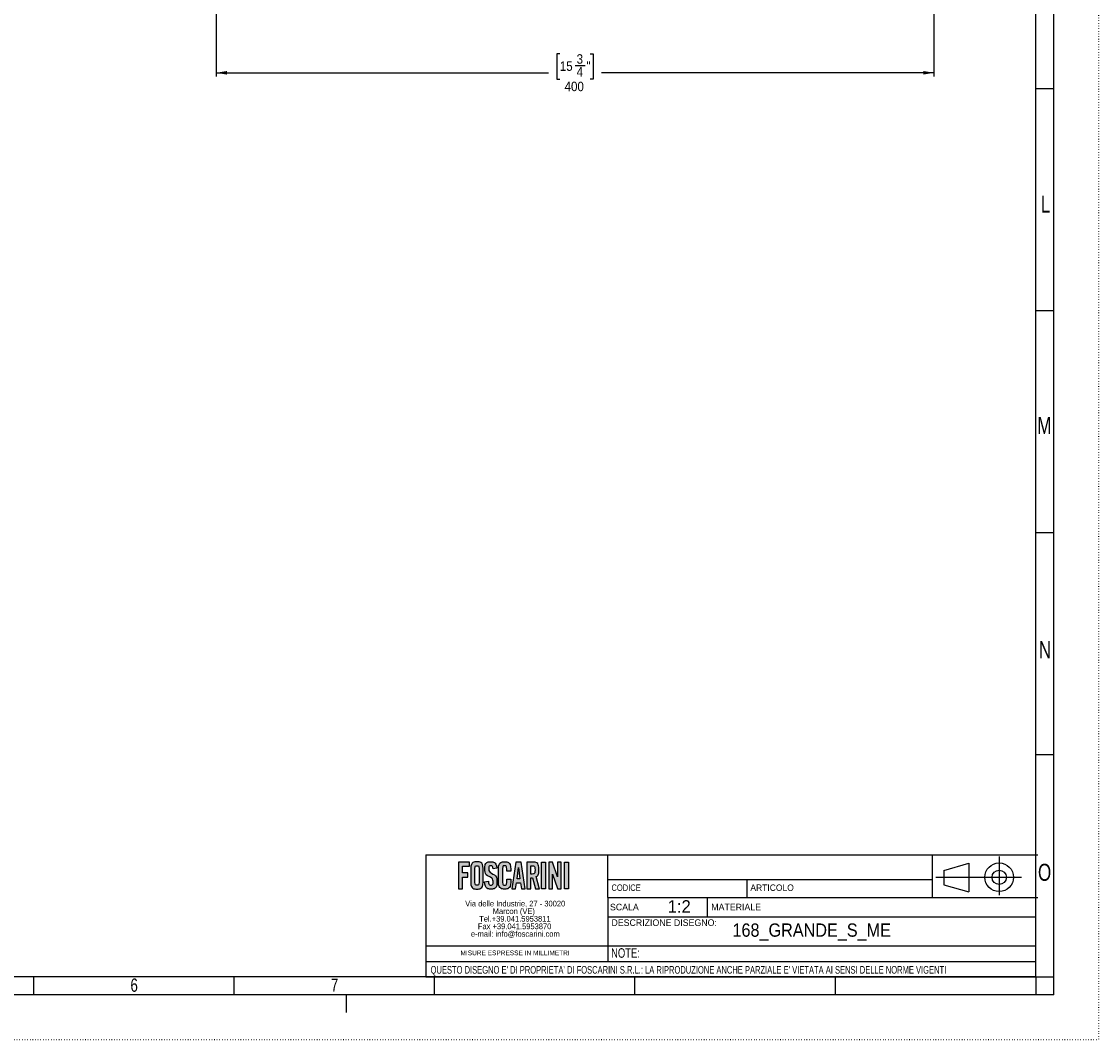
# Model space of a CAD drawing. Extents: x 0 to 594, y 0 to 841.
# Tile 3 of 9: x 294 to 594, y 0 to 284. Entities that reach past the tile are written whole.
import ezdxf
from ezdxf.enums import TextEntityAlignment as Align

# ---------------------------------------------------------------- set-up
doc = ezdxf.new("R2010")
doc.units = 0
doc.linetypes.add('SLD-PUNTI', pattern=[0.635, 0, -0.635])
doc.linetypes.add('SLD-SOLIDO', pattern=[0])
doc.layers.get('0').update_dxf_attribs({"linetype": 'CONTINUOUS'})
for name, color, linetype in [('CARTIGLIO', 7, 'SLD-SOLIDO'), ('DEFAULT', 15, 'SLD-SOLIDO'), ('FORMAT', 7, 'SLD-SOLIDO')]:
    doc.layers.add(name, color=color, linetype=linetype)
doc.styles.add('SLDTEXTSTYLE0', font='ARIAL.TTF', dxfattribs={"width": 0.948})
doc.styles.add('SLDTEXTSTYLE1', font='ARIAL.TTF', dxfattribs={"width": 0.8058})
doc.styles.add('SLDTEXTSTYLE2', font='ARIALN.TTF', dxfattribs={"width": 0.87})
doc.styles.add('SLDTEXTSTYLE3', font='GOTHIC.TTF', dxfattribs={"width": 0.913})
doc.styles.get("Standard").update_dxf_attribs({"font": 'GOTHIC.TTF'})
doc.dimstyles.new('SLDDIMSTYLE0', dxfattribs={"dimtxt": 2.645833, "dimasz": 3, "dimexe": 0, "dimexo": 0.0625, "dimgap": 0.661458, "dimtad": 0, "dimdec": 1, "dimlfac": 2, "dimrnd": 1e-09, "dimzin": 12, "dimtxsty": 'SLDTEXTSTYLE3', "dimsah": 1, "dimcen": 0.09, "dimazin": 3, "dimtfac": 1, "dimtdec": 1, "dimtofl": 0, "dimtmove": 0, "dimatfit": 3, "dimtolj": 1, "dimtzin": 12})

# ---------------------------------------------------------------- blocks, each defined once
blk = doc.blocks.new('SW_NOTE_0')
at = {"layer": 'CARTIGLIO', "color": 0, "insert": (0, 2.39), "char_height": 1.8521, "attachment_point": 1, "style": 'SLDTEXTSTYLE0'}
blk.add_mtext('DESCRIZIONE DISEGNO:', dxfattribs=at)
blk = doc.blocks.new('SW_NOTE_0_1')
at = {"layer": 'CARTIGLIO', "color": 0, "insert": (0, 2.31), "char_height": 1.793, "attachment_point": 1, "style": 'SLDTEXTSTYLE1'}
blk.add_mtext('CODICE', dxfattribs=at)
blk = doc.blocks.new('SW_NOTE_0_2')
at = {"layer": 'CARTIGLIO', "color": 0, "insert": (0, 2.39), "char_height": 1.851, "attachment_point": 1, "style": 'SLDTEXTSTYLE0'}
blk.add_mtext('SCALA', dxfattribs=at)
blk = doc.blocks.new('SW_NOTE_0_3')
at = {"layer": 'CARTIGLIO', "color": 0, "insert": (0, 2.31), "char_height": 1.793, "attachment_point": 1, "style": 'SLDTEXTSTYLE0'}
blk.add_mtext('ARTICOLO', dxfattribs=at)
blk = doc.blocks.new('SW_NOTE_0_4')
at = {"layer": 'CARTIGLIO', "color": 0, "insert": (0, 2.39), "char_height": 1.851, "attachment_point": 1, "style": 'SLDTEXTSTYLE0'}
blk.add_mtext('MATERIALE', dxfattribs=at)
blk = doc.blocks.new('SW_NOTE_0_5')
at = {"layer": 'DEFAULT', "color": 0, "insert": (3.28, 4.51), "char_height": 3.5, "attachment_point": 2, "style": 'SLDTEXTSTYLE0'}
blk.add_mtext('1:2', dxfattribs=at)
blk = doc.blocks.new('SW_NOTE_0_6')
at = {"layer": 'CARTIGLIO', "color": 0, "insert": (14.88, 1.71), "char_height": 1.3229, "attachment_point": 2, "style": 'SLDTEXTSTYLE0'}
blk.add_mtext('MISURE ESPRESSE IN MILLIMETRI', dxfattribs=at)
blk = doc.blocks.new('SW_NOTE_0_7')
at = {"layer": 'CARTIGLIO', "color": 0, "insert": (0, 2.73), "char_height": 2.11667, "attachment_point": 1, "style": 'SLDTEXTSTYLE2'}
blk.add_mtext("QUESTO DISEGNO E' DI PROPRIETA' DI FOSCARINI S.R.L.: LA RIPRODUZIONE ANCHE PARZIALE E' VIETATA AI SENSI DELLE NORME VIGENTI", dxfattribs=at)
blk = doc.blocks.new('SW_NOTE_0_8')
at = {"layer": 'CARTIGLIO', "color": 0, "insert": (0, 3.41), "char_height": 2.646, "attachment_point": 1, "style": 'SLDTEXTSTYLE2'}
blk.add_mtext('NOTE:', dxfattribs=at)
blk = doc.blocks.new('SW_NOTE_0_9')
at = {"color": 0, "linetype": 'CONTINUOUS', "char_height": 1.5875, "attachment_point": 2, "style": 'SLDTEXTSTYLE0'}
for s, insert in [('Via delle Industrie, 27 - 30020 ', (14.56, 2.05)), ('Marcon (VE)', (14.17, -0.07)), ('Tel.+39.041.5953811 ', (14.47, -2.19)), ('Fax +39.041.5953870 ', (14.39, -4.3)), ('e-mail: info@foscarini.com', (14.59, -6.42))]:
    blk.add_mtext(s, dxfattribs=dict(at, insert=insert))
blk = doc.blocks.new('BLOCCO1')
at = {"layer": 'FORMAT'}
for points in [[(-99.41, 46.99), (-97.41, 46.99), (-97.41, 48.13), (-100.55, 48.13), (-100.55, 40.69), (-99.41, 40.69), (-99.41, 43.96), (-97.92, 43.96), (-97.92, 45.1), (-99.41, 45.1)], [(-76.23, 40.69), (-77.37, 40.69), (-77.37, 48.13), (-76.23, 48.13)], [(-71.83, 48.13), (-72.91, 48.13), (-72.91, 43.98), (-74.22, 48.13), (-75.29, 48.13), (-75.29, 40.69), (-74.22, 40.69), (-74.22, 44.8), (-72.91, 40.71), (-72.91, 40.71), (-72.91, 40.69), (-71.83, 40.69)], [(-69.8, 40.69), (-70.94, 40.69), (-70.94, 48.13), (-69.8, 48.13)]]:
    blk.add_hatch(color=256, dxfattribs=at).paths.add_polyline_path(points, flags=0)
h = blk.add_hatch(color=256, dxfattribs=at)
edge = h.paths.add_edge_path(flags=0)
edge.add_spline(control_points=[(-97.07, 42.49), (-97.07, 41.44), (-96.52, 40.59), (-95.35, 40.59), (-94.17, 40.59), (-93.62, 41.44), (-93.62, 42.49)], knot_values=[0, 0, 0, 0, 1, 2, 3, 4, 4, 4, 4], weights=[1, 1, 1, 1, 1, 1, 1], degree=3, periodic=0)
edge.add_line((-93.62, 42.49), (-93.62, 46.32))
edge.add_spline(control_points=[(-93.62, 46.32), (-93.62, 47.37), (-94.17, 48.23), (-95.35, 48.23), (-96.52, 48.23), (-97.07, 47.37), (-97.07, 46.32)], knot_values=[0, 0, 0, 0, 1, 2, 3, 4, 4, 4, 4], weights=[1, 1, 1, 1, 1, 1, 1], degree=3, periodic=0)
edge.add_line((-97.07, 46.32), (-97.07, 42.49))
edge = h.paths.add_edge_path(flags=0)
edge.add_line((-95.94, 42.52), (-95.94, 46.29))
edge.add_spline(control_points=[(-95.94, 46.29), (-95.94, 46.85), (-95.8, 47.12), (-95.35, 47.12), (-94.89, 47.12), (-94.75, 46.85), (-94.75, 46.29)], knot_values=[0, 0, 0, 0, 1, 2, 3, 4, 4, 4, 4], weights=[1, 1, 1, 1, 1, 1, 1], degree=3, periodic=0)
edge.add_line((-94.75, 46.29), (-94.75, 42.52))
edge.add_spline(control_points=[(-94.75, 42.52), (-94.75, 41.97), (-94.89, 41.7), (-95.35, 41.7), (-95.8, 41.7), (-95.94, 41.97), (-95.94, 42.52)], knot_values=[0, 0, 0, 0, 1, 2, 3, 4, 4, 4, 4], weights=[1, 1, 1, 1, 1, 1, 1], degree=3, periodic=0)
h = blk.add_hatch(color=256, dxfattribs=at)
edge = h.paths.add_edge_path(flags=0)
edge.add_spline(control_points=[(-90.84, 46.29), (-90.89, 46.93), (-91.19, 47.12), (-91.44, 47.12), (-91.8, 47.12), (-92.05, 46.85), (-92.05, 46.39), (-92.05, 45.12), (-89.77, 44.51), (-89.77, 42.49), (-89.77, 41.27), (-90.5, 40.59), (-91.55, 40.59), (-92.59, 40.59), (-93.19, 41.54), (-93.23, 42.65)], knot_values=[0, 0, 0, 0, 1, 2, 3, 4, 5, 6, 7, 8, 9, 10, 11, 12, 13, 13, 13, 13], weights=[1, 1, 1, 1, 1, 1, 1, 1, 1, 1, 1, 1, 1, 1, 1, 1], degree=3, periodic=0)
edge.add_line((-93.23, 42.65), (-92.16, 42.82))
edge.add_spline(control_points=[(-92.16, 42.82), (-92.12, 42.07), (-91.85, 41.7), (-91.49, 41.7), (-91.1, 41.7), (-90.84, 41.94), (-90.84, 42.38), (-90.84, 43.85), (-93.12, 44.24), (-93.12, 46.38), (-93.12, 47.56), (-92.49, 48.23), (-91.38, 48.23), (-90.47, 48.23), (-89.87, 47.48), (-89.77, 46.43)], knot_values=[0, 0, 0, 0, 1, 2, 3, 4, 5, 6, 7, 8, 9, 10, 11, 12, 13, 13, 13, 13], weights=[1, 1, 1, 1, 1, 1, 1, 1, 1, 1, 1, 1, 1, 1, 1, 1], degree=3, periodic=0)
edge.add_line((-89.77, 46.43), (-90.84, 46.29))
h = blk.add_hatch(color=256, dxfattribs=at)
edge = h.paths.add_edge_path(flags=0)
edge.add_line((-85.91, 45.64), (-87.05, 45.64))
edge.add_line((-87.05, 45.64), (-87.05, 46.22))
edge.add_spline(control_points=[(-87.05, 46.22), (-87.05, 46.85), (-87.31, 47.12), (-87.6, 47.12), (-88.06, 47.12), (-88.2, 46.85), (-88.2, 46.29)], knot_values=[0, 0, 0, 0, 1, 2, 3, 4, 4, 4, 4], weights=[1, 1, 1, 1, 1, 1, 1], degree=3, periodic=0)
edge.add_line((-88.2, 46.29), (-88.2, 42.52))
edge.add_spline(control_points=[(-88.2, 42.52), (-88.2, 41.97), (-88.06, 41.7), (-87.6, 41.7), (-87.19, 41.7), (-87.05, 41.97), (-87.05, 42.45)], knot_values=[0, 0, 0, 0, 1, 2, 3, 4, 4, 4, 4], weights=[1, 1, 1, 1, 1, 1, 1], degree=3, periodic=0)
edge.add_line((-87.05, 42.45), (-87.05, 43.35))
edge.add_line((-87.05, 43.35), (-85.91, 43.35))
edge.add_line((-85.91, 43.35), (-85.91, 42.49))
edge.add_spline(control_points=[(-85.91, 42.49), (-85.91, 41.44), (-86.46, 40.59), (-87.6, 40.59), (-88.79, 40.59), (-89.34, 41.44), (-89.34, 42.49)], knot_values=[0, 0, 0, 0, 1, 2, 3, 4, 4, 4, 4], weights=[1, 1, 1, 1, 1, 1, 1], degree=3, periodic=0)
edge.add_line((-89.34, 42.49), (-89.34, 46.32))
edge.add_spline(control_points=[(-89.34, 46.32), (-89.34, 47.37), (-88.79, 48.23), (-87.6, 48.23), (-86.46, 48.23), (-85.91, 47.3), (-85.91, 46.19)], knot_values=[0, 0, 0, 0, 1, 2, 3, 4, 4, 4, 4], weights=[1, 1, 1, 1, 1, 1, 1], degree=3, periodic=0)
edge.add_line((-85.91, 46.19), (-85.91, 45.64))
h = blk.add_hatch(color=256, dxfattribs=at)
h.paths.add_polyline_path([(-83.2, 42.37), (-82.93, 40.7), (-81.86, 40.7), (-83.05, 48.14), (-84.48, 48.14), (-85.66, 40.7), (-84.59, 40.7), (-84.33, 42.37)], flags=0)
h.paths.add_polyline_path([(-83.76, 46.65), (-83.37, 43.44), (-84.16, 43.44)], flags=0)
h = blk.add_hatch(color=256, dxfattribs=at)
edge = h.paths.add_edge_path(flags=0)
edge.add_line((-79.03, 40.69), (-77.92, 40.69))
edge.add_line((-77.92, 40.69), (-77.92, 40.69))
edge.add_line((-77.92, 40.69), (-77.92, 40.69))
edge.add_line((-77.92, 40.69), (-77.98, 40.91))
edge.add_line((-77.98, 40.91), (-78.82, 44.06))
edge.add_spline(control_points=[(-78.82, 44.06), (-78.46, 44.26), (-78.07, 44.74), (-78.07, 45.93), (-78.07, 47.52), (-78.69, 48.13), (-79.89, 48.13)], knot_values=[0, 0, 0, 0, 1, 2, 3, 4, 4, 4, 4], weights=[1, 1, 1, 1, 1, 1, 1], degree=3, periodic=0)
edge.add_line((-79.89, 48.13), (-81.39, 48.13))
edge.add_line((-81.39, 48.13), (-81.39, 40.69))
edge.add_line((-81.39, 40.69), (-80.32, 40.69))
edge.add_line((-80.32, 40.69), (-80.32, 43.74))
edge.add_spline(control_points=[(-80.32, 43.74), (-80.16, 43.74), (-79.98, 43.75), (-79.85, 43.76)], knot_values=[0, 0, 0, 0, 1, 1, 1, 1], weights=[1, 1, 1, 1], degree=3, periodic=0)
edge.add_line((-79.85, 43.76), (-79.03, 40.69))
edge = h.paths.add_edge_path(flags=0)
edge.add_spline(control_points=[(-79.94, 47.08), (-79.36, 47.08), (-79.14, 46.82), (-79.14, 45.93), (-79.14, 45.05), (-79.36, 44.79), (-79.94, 44.79)], knot_values=[0, 0, 0, 0, 1, 2, 3, 4, 4, 4, 4], weights=[1, 1, 1, 1, 1, 1, 1], degree=3, periodic=0)
edge.add_line((-79.94, 44.79), (-80.32, 44.79))
edge.add_line((-80.32, 44.79), (-80.32, 47.08))
edge.add_line((-80.32, 47.08), (-79.94, 47.08))
at = {"layer": 'CARTIGLIO', "color": 218, "linetype": 'SLD-SOLIDO'}
for p, q in [((-109.59, 50.15), (-58.81, 50.15)), ((-58.81, 38.2), (-58.81, 50.15)), ((-58.81, 50.15), (61.25, 50.15)), ((31.84, 38.2), (31.84, 50.15)), ((-58.81, 43.3), (31.84, 43.3)), ((-20.05, 43.3), (-20.05, 38.2)), ((-55.6, 40.25), (-55.6, 40.25)), ((-58.81, 38.2), (-58.81, 24.66)), ((-58.81, 38.2), (61.25, 38.2)), ((-31.12, 38.2), (-31.12, 32.88)), ((-58.81, 32.88), (60.69, 32.88)), ((-58.81, 24.66), (-109.59, 24.66)), ((60.69, 24.66), (-58.81, 24.66)), ((-58.81, 24.66), (-58.81, 20.34)), ((60.69, 20.34), (60.69, 24.66)), ((60.69, 20.29), (60.69, 24.66)), ((-109.59, 20.34), (60.69, 20.34)), ((60.69, 16.08), (60.69, 20.34)), ((60.69, 16.08), (60.69, 20.29)), ((-109.59, 16.08), (60.69, 16.08)), ((-109.59, 16.08), (60.69, 16.08)), ((-109.59, 16.08), (60.69, 16.08))]:
    blk.add_line(p, q, dxfattribs=at)
at = {"layer": 'FORMAT', "color": 218}
for p, q in [((-109.59, 50.15), (-109.59, 16.08)), ((50.45, 49.66), (50.45, 38.89)), ((35, 45.8), (41.93, 47.8)), ((35, 45.8), (35, 41.8)), ((41.93, 47.8), (41.93, 39.8)), ((56.65, 43.8), (32.8, 43.8)), ((35, 41.8), (41.93, 39.8))]:
    blk.add_line(p, q, dxfattribs=at)
at = {"layer": 'FORMAT', "color": 7}
for p, q in [((-97.41, 48.13), (-100.55, 48.13)), ((-100.55, 48.13), (-100.55, 40.69)), ((-97.41, 46.99), (-97.41, 48.13)), ((-84.48, 48.14), (-85.66, 40.7)), ((-83.05, 48.14), (-84.48, 48.14)), ((-81.86, 40.7), (-83.05, 48.14)), ((-79.89, 48.13), (-81.39, 48.13)), ((-81.39, 48.13), (-81.39, 40.69)), ((-77.37, 40.69), (-77.37, 48.13)), ((-77.37, 48.13), (-76.23, 48.13)), ((-76.23, 48.13), (-76.23, 40.69)), ((-74.22, 48.13), (-75.29, 48.13)), ((-75.29, 48.13), (-75.29, 40.69)), ((-72.91, 43.98), (-74.22, 48.13)), ((-72.91, 48.13), (-72.91, 43.98)), ((-71.83, 48.13), (-72.91, 48.13)), ((-71.83, 40.69), (-71.83, 48.13)), ((-70.94, 40.69), (-70.94, 48.13)), ((-70.94, 48.13), (-69.8, 48.13)), ((-69.8, 48.13), (-69.8, 40.69)), ((-99.41, 45.1), (-99.41, 46.99)), ((-99.41, 46.99), (-97.41, 46.99)), ((-97.07, 46.32), (-97.07, 42.49)), ((-95.94, 42.52), (-95.94, 46.29)), ((-94.75, 46.29), (-94.75, 42.52)), ((-93.62, 42.49), (-93.62, 46.32)), ((-89.77, 46.43), (-90.84, 46.29)), ((-89.34, 42.49), (-89.34, 46.32)), ((-88.2, 46.29), (-88.2, 42.52)), ((-87.05, 45.64), (-87.05, 46.22)), ((-85.91, 45.64), (-87.05, 45.64)), ((-85.91, 46.19), (-85.91, 45.64)), ((-84.16, 43.44), (-83.76, 46.65)), ((-83.76, 46.65), (-83.37, 43.44)), ((-80.32, 44.79), (-80.32, 47.08)), ((-80.32, 47.08), (-79.94, 47.08)), ((-97.92, 45.1), (-99.41, 45.1)), ((-99.41, 40.69), (-99.41, 43.96)), ((-99.41, 43.96), (-97.92, 43.96)), ((-97.92, 43.96), (-97.92, 45.1)), ((-93.23, 42.65), (-92.16, 42.82)), ((-87.05, 42.45), (-87.05, 43.35)), ((-87.05, 43.35), (-85.91, 43.35)), ((-85.91, 43.35), (-85.91, 42.49)), ((-84.59, 40.7), (-84.33, 42.37)), ((-84.33, 42.37), (-83.2, 42.37)), ((-83.37, 43.44), (-84.16, 43.44)), ((-83.2, 42.37), (-82.93, 40.7)), ((-79.94, 44.79), (-80.32, 44.79)), ((-80.32, 40.69), (-80.32, 43.74)), ((-79.85, 43.76), (-79.03, 40.69)), ((-77.98, 40.91), (-78.82, 44.06)), ((-74.22, 40.69), (-74.22, 44.8)), ((-74.22, 44.8), (-72.91, 40.71)), ((-100.55, 40.69), (-99.41, 40.69)), ((-85.66, 40.7), (-84.59, 40.7)), ((-82.93, 40.7), (-81.86, 40.7)), ((-81.39, 40.69), (-80.32, 40.69)), ((-79.03, 40.69), (-77.92, 40.69)), ((-77.92, 40.69), (-77.98, 40.91)), ((-77.92, 40.69), (-77.92, 40.69)), ((-77.92, 40.69), (-77.92, 40.69)), ((-76.23, 40.69), (-77.37, 40.69)), ((-75.29, 40.69), (-74.22, 40.69)), ((-72.91, 40.71), (-72.91, 40.71)), ((-72.91, 40.71), (-72.91, 40.69)), ((-72.91, 40.69), (-71.83, 40.69)), ((-69.8, 40.69), (-70.94, 40.69))]:
    blk.add_line(p, q, dxfattribs=at)
at = {"layer": 'FORMAT', "color": 218}
for radius in [4, 2]:
    blk.add_circle((50.45, 43.88), radius, dxfattribs=at)
at = {"layer": 'FORMAT', "color": 7}
for points in [[(-93.62, 46.32), (-93.62, 47.37), (-94.17, 48.23), (-95.35, 48.23), (-96.52, 48.23), (-97.07, 47.37), (-97.07, 46.32)], [(-92.16, 42.82), (-92.12, 42.07), (-91.85, 41.7), (-91.49, 41.7), (-91.1, 41.7), (-90.84, 41.94), (-90.84, 42.38), (-90.84, 43.85), (-93.12, 44.24), (-93.12, 46.38), (-93.12, 47.56), (-92.49, 48.23), (-91.38, 48.23), (-90.47, 48.23), (-89.87, 47.48), (-89.77, 46.43)], [(-89.34, 46.32), (-89.34, 47.37), (-88.79, 48.23), (-87.6, 48.23), (-86.46, 48.23), (-85.91, 47.3), (-85.91, 46.19)], [(-78.82, 44.06), (-78.46, 44.26), (-78.07, 44.74), (-78.07, 45.93), (-78.07, 47.52), (-78.69, 48.13), (-79.89, 48.13)], [(-95.94, 46.29), (-95.94, 46.85), (-95.8, 47.12), (-95.35, 47.12), (-94.89, 47.12), (-94.75, 46.85), (-94.75, 46.29)], [(-90.84, 46.29), (-90.89, 46.93), (-91.19, 47.12), (-91.44, 47.12), (-91.8, 47.12), (-92.05, 46.85), (-92.05, 46.39), (-92.05, 45.12), (-89.77, 44.51), (-89.77, 42.49), (-89.77, 41.27), (-90.5, 40.59), (-91.55, 40.59), (-92.59, 40.59), (-93.19, 41.54), (-93.23, 42.65)], [(-87.05, 46.22), (-87.05, 46.85), (-87.31, 47.12), (-87.6, 47.12), (-88.06, 47.12), (-88.2, 46.85), (-88.2, 46.29)], [(-79.94, 47.08), (-79.36, 47.08), (-79.14, 46.82), (-79.14, 45.93), (-79.14, 45.05), (-79.36, 44.79), (-79.94, 44.79)], [(-97.07, 42.49), (-97.07, 41.44), (-96.52, 40.59), (-95.35, 40.59), (-94.17, 40.59), (-93.62, 41.44), (-93.62, 42.49)], [(-94.75, 42.52), (-94.75, 41.97), (-94.89, 41.7), (-95.35, 41.7), (-95.8, 41.7), (-95.94, 41.97), (-95.94, 42.52)], [(-85.91, 42.49), (-85.91, 41.44), (-86.46, 40.59), (-87.6, 40.59), (-88.79, 40.59), (-89.34, 41.44), (-89.34, 42.49)], [(-88.2, 42.52), (-88.2, 41.97), (-88.06, 41.7), (-87.6, 41.7), (-87.19, 41.7), (-87.05, 41.97), (-87.05, 42.45)], [(-80.32, 43.74), (-80.16, 43.74), (-79.98, 43.75), (-79.85, 43.76)]]:
    blk.add_open_spline(points, degree=3, dxfattribs=at)
at = {"color": 7, "linetype": 'CONTINUOUS'}
blk.add_blockref('SW_NOTE_0_9', (-99.23, 35.28), dxfattribs=at)
at = {"layer": 'CARTIGLIO', "color": 7}
for name, p in [('SW_NOTE_0_1', (-57.8, 39.57)), ('SW_NOTE_0_3', (-19.02, 39.57)), ('SW_NOTE_0_2', (-58.21, 34.1)), ('SW_NOTE_0_4', (-29.93, 34.1)), ('SW_NOTE_0', (-57.8, 29.75)), ('SW_NOTE_0_8', (-57.9, 20.65)), ('SW_NOTE_0_6', (-99.59, 21.72)), ('SW_NOTE_0_7', (-108.3, 16.36))]:
    blk.add_blockref(name, p, dxfattribs=at)
at = {"layer": 'DEFAULT', "color": 15}
blk.add_blockref('SW_NOTE_0_5', (-42.16, 32.98), dxfattribs=at)
at = {"layer": 'FORMAT', "color": 7, "style": 'SLDTEXTSTYLE3', "width": 0.913}
blk.add_attdef('AUTOATTR2', text='', height=3.7, dxfattribs=at).set_placement((-25.58, 26.17), align=Align.BOTTOM_LEFT)
at = {"layer": 'FORMAT', "color": 7}
for tag in ['AUTOATTR0', 'AUTOATTR1']:
    blk.add_attdef(tag, (0, 0), '', height=3.53, dxfattribs=at)
blk = doc.blocks.new('_D_4')
at = {"layer": 'FORMAT', "color": 7}
for p, q in [((348.19, 388.5), (348.19, 269.02)), ((548.56, 374.7), (548.56, 269.02)), ((444.11, 275.35), (443.31, 275.35)), ((443.31, 275.35), (443.31, 268.22)), ((452.63, 275.35), (453.43, 275.35)), ((453.43, 275.35), (453.43, 268.22)), ((448.41, 272.06), (451.15, 272.06)), ((348.19, 270.02), (440.99, 270.02)), ((443.31, 268.22), (444.11, 268.22)), ((453.43, 268.22), (452.63, 268.22)), ((548.56, 270.02), (455.75, 270.02))]:
    blk.add_line(p, q, dxfattribs=at)
for points in [[(348.19, 270.02), (351.19, 269.52), (351.19, 270.52)], [(548.56, 270.02), (545.56, 270.52), (545.56, 269.52)]]:
    blk.add_solid(points, dxfattribs=at)
at = {"layer": 'FORMAT', "color": 7, "attachment_point": 1, "style": 'SLDTEXTSTYLE3'}
for s, insert, char_height in [('3', (448.8, 275.2), 2.65), ('15', (444.11, 273.21), 2.646), ('4', (448.8, 271.6), 2.65), ('"', (451.54, 273.21), 2.65), ('400', (445.44, 267.53), 2.646)]:
    blk.add_mtext(s, dxfattribs=dict(at, insert=insert, char_height=char_height))

msp = doc.modelspace()

# ---------------------------------------------------------------- linework, layer by layer
at = {"color": 7, "linetype": 'SLD-PUNTI'}
for p in [(594.499, 841), (0.001, -0.001)]:
    msp.add_line(p, (594.499, -0.001), dxfattribs=at)
at = {"color": 7, "linetype": 'SLD-SOLIDO'}
for p, q in [((582.001, 12.499), (582.001, 828.499)), ((577.001, 17.499), (577.001, 823.499)), ((582.001, 265.499), (577.001, 265.499)), ((582.001, 265.499), (577.001, 265.499)), ((582.001, 203.499), (577.001, 203.499)), ((582.001, 203.499), (577.001, 203.499)), ((582.001, 141.499), (577.001, 141.499)), ((582.001, 141.499), (577.001, 141.499)), ((582.001, 79.499), (577.001, 79.499)), ((582.001, 79.499), (577.001, 79.499)), ((577.001, 17.499), (17.501, 17.499)), ((297.251, 12.499), (297.251, 17.499)), ((353.201, 12.499), (353.201, 17.499)), ((409.151, 12.499), (409.151, 17.499)), ((465.101, 12.499), (465.101, 17.499)), ((521.051, 12.499), (521.051, 17.499)), ((577.001, 17.499), (577.001, 12.499)), ((577.001, 17.499), (582.001, 17.499)), ((582.001, 12.499), (12.501, 12.499)), ((384.499, 12.499), (384.499, 7.499))]:
    msp.add_line(p, q, dxfattribs=at)

# ---------------------------------------------------------------- block references
at = {"layer": 'FORMAT'}
ref = msp.add_blockref('BLOCCO1', (516.333, 1.418), dxfattribs=at)
ref.add_attrib('AUTOATTR2', '168_GRANDE_S_ME', dxfattribs={"color": 7, "height": 3.70417, "style": 'SLDTEXTSTYLE3', "width": 0.913}).set_placement((492.319, 27.592), align=Align.BOTTOM_LEFT)

# ---------------------------------------------------------------- texts
at = {"color": 7, "linetype": 'CONTINUOUS', "attachment_point": 2, "style": 'SLDTEXTSTYLE2'}
for s, insert, char_height in [('L', (579.727, 235.716), 4.763), ('M', (579.388, 173.893), 4.763), ('N', (579.563, 111.261), 4.763), ('O', (579.463, 49.079), 4.763), ('6', (325.275, 17.028), 3.704), ('7', (381.225, 17.028), 3.704)]:
    msp.add_mtext(s, dxfattribs=dict(at, insert=insert, char_height=char_height))

# ---------------------------------------------------------------- dimensions: what is measured, and where the dimension line sits
at = {"layer": 'FORMAT', "color": 7}
dim = msp.add_linear_dim(base=(548.556, 270.021), p1=(348.188, 389.501), p2=(548.556, 375.703), dimstyle='SLDDIMSTYLE0', dxfattribs=at)
dim.commit()
dim.dimension.update_dxf_attribs({"geometry": '_D_4', "text_midpoint": (448.372, 270.021), "dimtype": 160})

doc.saveas('drawing.dxf')
